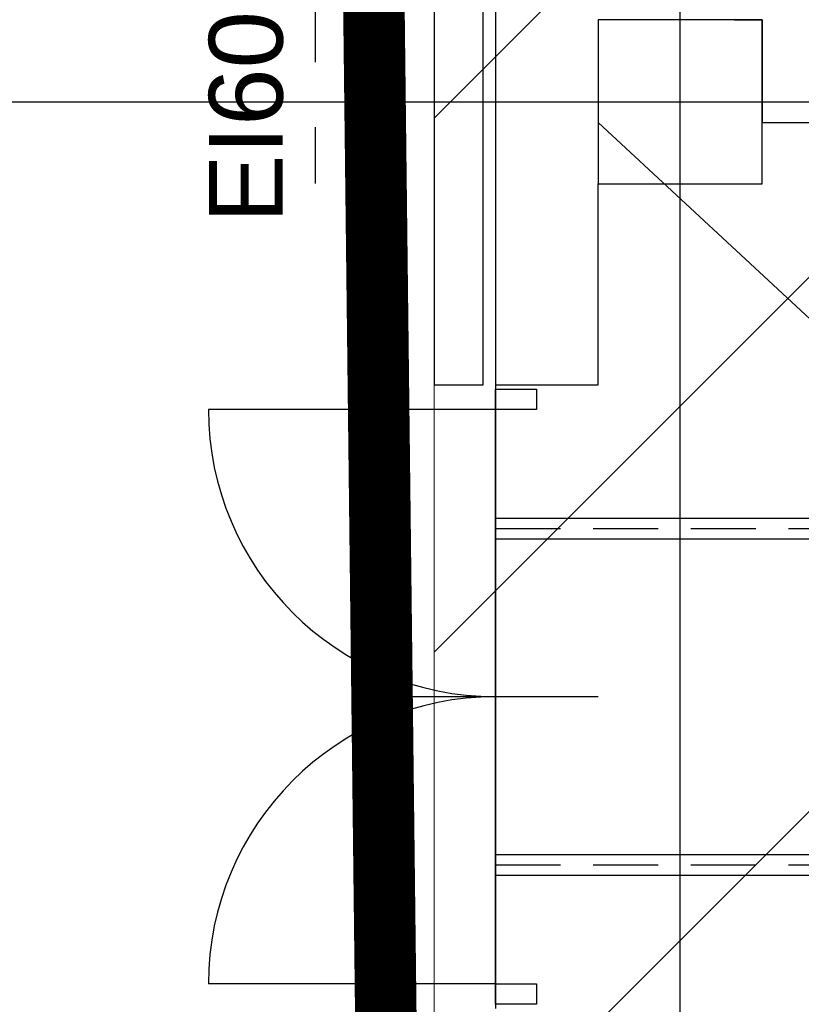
# Model space of a CAD drawing. Header units: centimetres. Extents: x -228435 to 111511, y -89367 to 428125.
# Tile 131 of 216: x -72750 to -70844, y 99900 to 102300. Entities that reach past the tile are written whole.
import ezdxf

# ---------------------------------------------------------------- set-up
doc = ezdxf.new("R2010")
doc.units = ezdxf.units.CM
doc.header["$LTSCALE"] = 50
for name, pattern in [('DASHDOT2', [12.7, 6.35, -3.175, 0, -3.175]), ('DIVIDE', [31.75, 12.7, -6.35, 0, -6.35, 0, -6.35]), ('HIDDEN', [9.525, 6.35, -3.175]), ('HIDDEN2', [4.7625, 3.175, -1.5875])]:
    doc.linetypes.add(name, pattern=pattern)
doc.layers.get('0').update_dxf_attribs({"color": 8})
for name, color, linetype in [('ARCH_ETAPOWANIE', 8, 'DIVIDE'), ('ARCH_INFO_ODPORNOŚĆ OGNIOWA', 8, 'Continuous'), ('ARCH_INFO_OSIE_IST', 8, 'DASHDOT2'), ('ARCH_MUROWANE_IST', 8, 'Continuous'), ('ARCH_NIEWIDOK_IST', 8, 'HIDDEN'), ('ARCH_POMOCNICZE_IST', 8, 'HIDDEN2'), ('ARCH_WIDOK_IST', 8, 'Continuous'), ('ARCH_ŚLUSARKA_DRZWI_IST', 8, 'Continuous'), ('ARCH_ŻELBET_IST', 8, 'Continuous'), ('Osie rzutów$0$ARCH_INFO_OSIE_OPISY_IST', 8, 'Continuous')]:
    doc.layers.add(name, color=color, linetype=linetype)
doc.layers.add('ARCH_WIDOK', color=8, linetype='Continuous', lineweight=13)
doc.styles.add('Arial', font='ARIAL.TTF')

# ---------------------------------------------------------------- blocks, each defined once
blk = doc.blocks.new('DRZWI70+70')
at = {"lineweight": -3}
for p, q in [((0, 70), (0, 75)), ((0, 75), (10, 75)), ((10, 75), (10, 70)), ((10, 70), (0, 70)), ((0, -70), (0, 70)), ((25, 0), (-25, 0)), ((0, -75), (0, -70)), ((0, -70), (10, -70)), ((10, -70), (10, -75)), ((10, -75), (0, -75))]:
    blk.add_line(p, q, dxfattribs=at)
for p, q in [((0, 70), (-70, 70)), ((0, -70), (-70, -70))]:
    blk.add_line(p, q)
for centre, start, end in [((0, 70), 180, 270), ((0, -70), 90, 180)]:
    blk.add_arc(centre, 70, start, end, dxfattribs=at)
blk = doc.blocks.new('Osie rzutów')
at = {"layer": 'ARCH_INFO_OSIE_IST', "ltscale": 10}
for p, q in [((4930, 12255), (4930, 15006.6)), ((5000, 12255), (5000, 14934.6)), ((4436.04, 14710), (7599.14, 14710))]:
    blk.add_line(p, q, dxfattribs=at)

msp = doc.modelspace()

# ---------------------------------------------------------------- hatches: boundary and pattern name
at = {"layer": 'ARCH_WIDOK'}
h = msp.add_hatch(dxfattribs=at)
h.set_pattern_fill('ANSI31', color=256, scale=290, style=0)
h.set_pattern_definition([(45, (-121140, -45000), (-651.0686, 651.0686), [])])
h.paths.add_polyline_path([(-71740, 89100), (-71740, 102700), (-71190, 102700), (-71190, 105100), (-64590, 105100), (-64590, 89100)])

# ---------------------------------------------------------------- linework, layer by layer
at = {"layer": 'ARCH_ETAPOWANIE', "ltscale": 10, "const_width": 150, "elevation": 630}
msp.add_lwpolyline([(-32748.04041, 102637.86797), (-71890, 102620.1903), (-71740, 89900), (-59190, 89900), (-59190, 71200), (-71590, 71200), (-71590, 58800), (-65060, 58800), (-65060, 57540), (-63050, 57540), (-63050, -5675.91583)], dxfattribs=at)
at = {"layer": 'ARCH_MUROWANE_IST', "ltscale": 4, "elevation": 630}
for points in [[(-71190, 104606.27874), (-71190, 102700), (-71740, 102700), (-71740, 101410), (-71620, 101410), (-71620, 102580), (-71070, 102580), (-71070, 104606.27874)], [(-71040, 104606.27874), (-71040, 102550), (-71590, 102550), (-71590, 101410), (-71340, 101410), (-71340, 101900)], [(-71007.50287, 102300), (-70940, 102300)], [(-70940, 102300), (-70940, 102050), (-67640, 102050)]]:
    msp.add_lwpolyline(points, dxfattribs=at)
at = {"layer": 'ARCH_NIEWIDOK_IST'}
msp.add_line((-72029.60208, 102990.96067, 630), (-72029.60208, 101900.96067, 630), dxfattribs=at)
at = {"layer": 'ARCH_POMOCNICZE_IST'}
for p, q in [((-71590, 101060, 630), (-67640, 101060, 630)), ((-71590, 100240, 630), (-67640, 100240, 630))]:
    msp.add_line(p, q, dxfattribs=at)
at = {"layer": 'ARCH_WIDOK', "elevation": 630}
msp.add_lwpolyline([(-71740, 89100), (-71740, 102700), (-71190, 102700), (-71190, 105100), (-64590, 105100), (-64590, 89100)], close=True, dxfattribs=at)
at = {"layer": 'ARCH_WIDOK_IST'}
for p, q in [((-71340, 102050, 630), (-70640, 101400, 630)), ((-71590, 101410, 630), (-71590, 99890, 630)), ((-71590, 101085, 630), (-67640, 101085, 630)), ((-71590, 101035, 630), (-67640, 101035, 630)), ((-71590, 100265, 630), (-67640, 100265, 630)), ((-71590, 100215, 630), (-67640, 100215, 630))]:
    msp.add_line(p, q, dxfattribs=at)
at = {"layer": 'ARCH_ŻELBET_IST', "ltscale": 4, "elevation": 630}
msp.add_lwpolyline([(-71340, 101900), (-70940, 101900), (-70940, 102300), (-71340, 102300)], close=True, dxfattribs=at)

# ---------------------------------------------------------------- block references
at = {"layer": 'ARCH_ŚLUSARKA_DRZWI_IST', "xscale": 10, "yscale": 10, "zscale": 10}
msp.add_blockref('DRZWI70+70', (-71590, 100650, 630), dxfattribs=at)
at = {"layer": 'Osie rzutów$0$ARCH_INFO_OSIE_OPISY_IST', "xscale": 10, "yscale": 10, "zscale": 10}
msp.add_blockref('Osie rzutów', (-121140, -45000, 630), dxfattribs=at)

# ---------------------------------------------------------------- texts
at = {"layer": 'ARCH_INFO_ODPORNOŚĆ OGNIOWA', "insert": (-72347.7556, 102062.8649, 630), "char_height": 180, "width": 533.3252474, "attachment_point": 5, "rotation": 90, "style": 'Arial'}
msp.add_mtext('\\PEI60', dxfattribs=at)

doc.saveas('drawing.dxf')
